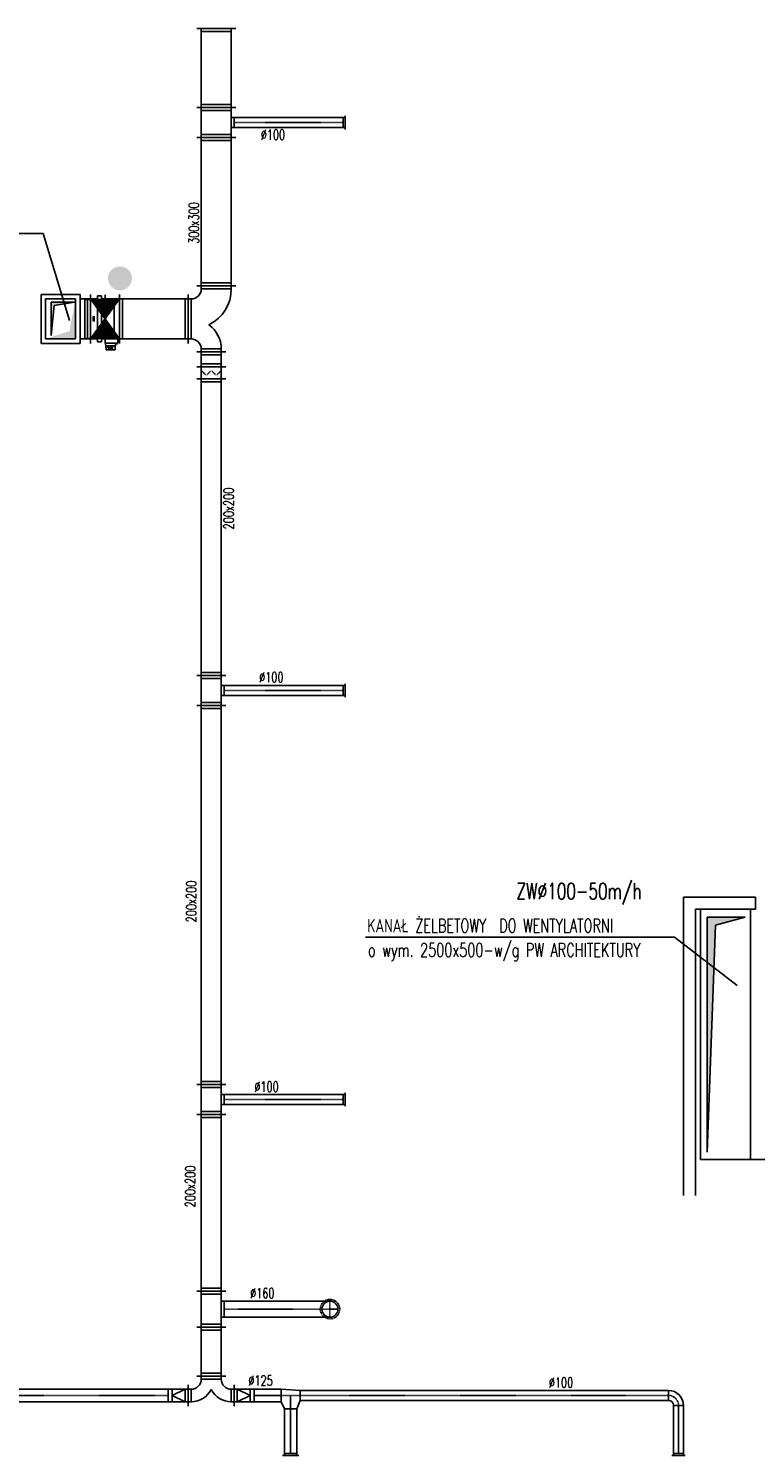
# Model space of a CAD drawing. Extents: x -7228 to 74941, y -112898 to 85621.
# Tile 175 of 256: x 20112 to 20838, y 34816 to 36243. Entities that reach past the tile are written whole.
import ezdxf

# ---------------------------------------------------------------- set-up
doc = ezdxf.new("R2010")
doc.units = 0
doc.linetypes.add('DASHDOT', pattern=[1, 0.5, -0.25, 0, -0.25])
doc.linetypes.add('DASHED', pattern=[0.75, 0.5, -0.25])
doc.layers.get('0').update_dxf_attribs({"color": 101, "linetype": 'CONTINUOUS'})
for name, color, linetype in [('BB-went-opis', 8, 'CONTINUOUS'), ('E35', 6, 'CONTINUOUS'), ('FLUID-W6', 7, 'CONTINUOUS'), ('FLUID-W6-SYM', 7, 'CONTINUOUS'), ('m-went-klapy', 2, 'CONTINUOUS'), ('m-went-nawiew', 152, 'CONTINUOUS'), ('m-went-odnośniki', 255, 'CONTINUOUS'), ('m-went-opis', 86, 'CONTINUOUS'), ('m-went-ppoż', 232, 'CONTINUOUS'), ('m-went-wywiew', 1, 'CONTINUOUS')]:
    doc.layers.add(name, color=color, linetype=linetype)
doc.styles.add('tab-bud$0$ROMANS', font='romans', dxfattribs={"width": 0.7})
doc.linetypes.add('ZIGZAG', pattern='A,0.00254,-5.08,[131,ltypeshp.shx,S=5.08,R=0,X=-5.08,Y=0],-10.16,[131,ltypeshp.shx,S=5.08,R=180,X=5.08,Y=0],-5.08', length=20.32254)

# ---------------------------------------------------------------- blocks, each defined once
blk = doc.blocks.new('*U6877')
at = {"linetype": 'Continuous'}
h = blk.add_hatch(dxfattribs=at)
h.set_pattern_fill('LINE', color=4, scale=5, angle=90, style=0)
h.paths.add_polyline_path([(-145, -200), (145, -200), (-145, 200), (145, 200)])
at = {"color": 4, "linetype": 'DASHED'}
for p, q in [((90.5, 195.5), (-200.5, 195.5)), ((-200.5, -195.5), (-200.5, 195.5)), ((90.5, -195.5), (90.5, 195.5)), ((90.5, -195.5), (-200.5, -195.5))]:
    blk.add_line(p, q, dxfattribs=at)
at = {"color": 1, "linetype": 'Continuous', "lineweight": -2}
for p, q in [((-145, -245), (-145, 245)), ((145, 245), (145, -245)), ((-110, 18), (-126.028, 18)), ((-110, 1), (-126.028, 1)), ((-110, 18), (-114.916, 22.916)), ((-110, 18), (-114.916, 13.084)), ((-110, 1), (-114.916, 5.916)), ((-110, 1), (-114.916, -3.916)), ((-110, -26.5), (-110, 26.776)), ((0, 26.5), (0, -26.776)), ((0, 16), (4.916, 20.916)), ((0, 16), (16.028, 16)), ((0, 16), (4.916, 11.084)), ((0, -1), (4.916, 3.916)), ((-110, -16), (-126.028, -16)), ((-110, -16), (-114.916, -11.084)), ((-110, -16), (-114.916, -20.916)), ((0, -1), (16.028, -1)), ((0, -1), (4.916, -5.916)), ((0, -18), (4.916, -13.084)), ((0, -18), (16.028, -18)), ((0, -18), (4.916, -22.916))]:
    blk.add_line(p, q, dxfattribs=at)
at = {"color": 4, "linetype": 'Continuous'}
for p, q in [((-145, 200), (145, -200)), ((145, 200), (-145, -200)), ((127.5, -200), (1.5, -200)), ((1.5, -200), (1.5, -243)), ((1.5, -243), (127.5, -243)), ((10.5, -310), (4.5, -243)), ((103.082, -270), (6.918, -270)), ((25.079, -285.5), (25.079, -282.5)), ((25.079, -282.5), (31, -282.5)), ((31, -282.5), (31, -270)), ((79, -270), (79, -285.5)), ((105.5, -243), (99.5, -310)), ((117.5, -252), (117.5, -243)), ((119.5, -252), (117.5, -252)), ((119.5, -243), (119.5, -252)), ((127.5, -243), (127.5, -200)), ((99.5, -310), (10.5, -310)), ((79, -285.5), (25.079, -285.5)), ((34.979, -310), (38.326, -285.5)), ((48.5, -302), (48.5, -285.5)), ((61.5, -302), (48.5, -302)), ((61.5, -285.5), (61.5, -302)), ((75.021, -310), (71.674, -285.5))]:
    blk.add_line(p, q, dxfattribs=at)
at = {"color": 0, "linetype": 'ByBlock', "lineweight": -2}
for p, q in [((-145, 200), (-75, 200)), ((-35, 230), (-75, 230)), ((-75, 230), (-75, -230)), ((-35, -230), (-35, 230)), ((-35, 200), (145, 200)), ((-145, -200), (-75, -200)), ((-75, -230), (-35, -230)), ((-35, -200), (145, -200))]:
    blk.add_line(p, q, dxfattribs=at)
blk = doc.blocks.new('*U6878')
at = {"color": 1, "linetype": 'Continuous', "lineweight": -2}
for p, q in [((-343, -245), (-343, 245)), ((343, 245), (343, -245))]:
    blk.add_line(p, q, dxfattribs=at)
at = {"color": 0, "linetype": 'ByBlock', "lineweight": -2}
for p, q in [((-343, 200), (343, 200)), ((-343, -200), (343, -200))]:
    blk.add_line(p, q, dxfattribs=at)
at = {"color": 4, "linetype": 'Continuous'}
for p, q in [((-313, -200), (-313, 200)), ((313, 200), (313, -200))]:
    blk.add_line(p, q, dxfattribs=at)
blk = doc.blocks.new('*U6879')
at = {"color": 1, "linetype": 'Continuous', "lineweight": -2}
for p, q in [((-330, -130), (-330, 260)), ((330, 160), (330, -130)), ((245, -215), (-245, -215))]:
    blk.add_line(p, q, dxfattribs=at)
at = {"color": 0, "linetype": 'ByBlock', "lineweight": -2}
for p, q in [((-330, 215), (-300, 215)), ((330, 115), (300, 115)), ((-330, -85), (-300, -85)), ((330, -85), (300, -85)), ((-200, -215), (-200, -185)), ((200, -215), (200, -185))]:
    blk.add_line(p, q, dxfattribs=at)
at = {"color": 4, "linetype": 'Continuous'}
for p, q in [((-300, -85), (-300, 215)), ((300, 115), (300, -85)), ((200, -185), (-200, -185))]:
    blk.add_line(p, q, dxfattribs=at)
at = {"color": 0, "linetype": 'ByBlock', "lineweight": -2}
for centre, radius, start, end in [((-300, -185), 400, 26.3843, 90), ((300, -185), 300, 90, 143.6639), ((-300, -185), 100, 0, 90), ((300, -185), 100, 90, 180)]:
    blk.add_arc(centre, radius, start, end, dxfattribs=at)
blk = doc.blocks.new('*U6880')
at = {"color": 1, "linetype": 'Continuous', "lineweight": -2}
for p, q in [((-742, -195), (-742, 195)), ((742, 195), (742, -195))]:
    blk.add_line(p, q, dxfattribs=at)
at = {"color": 0, "linetype": 'ByBlock', "lineweight": -2}
for p, q in [((-742, 150), (742, 150)), ((-742, -150), (742, -150))]:
    blk.add_line(p, q, dxfattribs=at)
at = {"color": 4, "linetype": 'Continuous'}
for p, q in [((-712, -150), (-712, 150)), ((712, 150), (712, -150))]:
    blk.add_line(p, q, dxfattribs=at)
blk = doc.blocks.new('*U6881')
at = {"color": 1, "linetype": 'Continuous', "lineweight": -2}
for p, q in [((-75, -145), (-75, 145)), ((75, 145), (75, -145))]:
    blk.add_line(p, q, dxfattribs=at)
at = {"color": 0, "linetype": 'ByBlock', "lineweight": -2}
for p, q in [((-45, 100), (-75, 100)), ((-45, 100), (45, 100)), ((45, 100), (75, 100)), ((-45, -100), (-75, -100)), ((-45, -100), (45, -100)), ((45, -100), (75, -100))]:
    blk.add_line(p, q, dxfattribs=at)
at = {"color": 4, "linetype": 'Continuous'}
for p, q in [((-45, -100), (-45, 100)), ((45, 100), (45, -100))]:
    blk.add_line(p, q, dxfattribs=at)
blk = doc.blocks.new('*U6882')
at = {"color": 1, "linetype": 'Continuous', "lineweight": -2}
for p, q in [((-60, -145), (-60, 145)), ((60, 145), (60, -145))]:
    blk.add_line(p, q, dxfattribs=at)
at = {"color": 0, "linetype": 'ByBlock', "lineweight": -2}
for p, q in [((-60, 100), (60, 100)), ((60, -100), (-60, -100))]:
    blk.add_line(p, q, dxfattribs=at)
at = {"color": 4, "linetype": 'DASHED'}
for p, q in [((0, 75), (-18, 93)), ((0, 25), (-18, 7)), ((0, 75), (18, 57)), ((0, 25), (18, 43)), ((0, -25), (-18, -7)), ((0, -75), (-18, -93)), ((0, -25), (18, -43)), ((0, -75), (18, -57))]:
    blk.add_line(p, q, dxfattribs=at)
at = {"color": 4, "linetype": 'Continuous'}
for points in [[(-4, 75, 8, 8, 1), (4, 75, 8, 8, 1)], [(-4, 25, 8, 8, 1), (4, 25, 8, 8, 1)], [(-4, -25, 8, 8, 1), (4, -25, 8, 8, 1)], [(-4, -75, 8, 8, 1), (4, -75, 8, 8, 1)]]:
    blk.add_lwpolyline(points, format="xyseb", close=True, dxfattribs=at)
blk = doc.blocks.new('*U6883')
at = {"color": 1, "linetype": 'Continuous', "lineweight": -2}
for p, q in [((-1483, -145), (-1483, 145)), ((1483, 145), (1483, -145))]:
    blk.add_line(p, q, dxfattribs=at)
at = {"color": 0, "linetype": 'ByBlock', "lineweight": -2}
for p, q in [((-1483, 100), (1483, 100)), ((-1483, -100), (1483, -100))]:
    blk.add_line(p, q, dxfattribs=at)
at = {"color": 4, "linetype": 'Continuous'}
for p, q in [((-1453, -100), (-1453, 100)), ((1453, 100), (1453, -100))]:
    blk.add_line(p, q, dxfattribs=at)
blk = doc.blocks.new('*U6884')
at = {"color": 1, "linetype": 'Continuous', "lineweight": -2}
for p, q in [((-150, -145), (-150, 145)), ((150, 145), (150, -145)), ((50, -130), (-50, -130))]:
    blk.add_line(p, q, dxfattribs=at)
at = {"color": 0, "linetype": 'ByBlock', "lineweight": -2}
for p, q in [((-150, 100), (150, 100)), ((-150, -100), (150, -100)), ((-50, -100), (-50, -130)), ((50, -130), (50, -100))]:
    blk.add_line(p, q, dxfattribs=at)
at = {"color": 4, "linetype": 'Continuous'}
for p, q in [((-120, -100), (-120, 100)), ((120, 100), (120, -100))]:
    blk.add_line(p, q, dxfattribs=at)
blk = doc.blocks.new('*U6885')
at = {"color": 1, "linetype": 'Continuous', "lineweight": -2}
for p, q in [((-1895, -145), (-1895, 145)), ((1895, 145), (1895, -145))]:
    blk.add_line(p, q, dxfattribs=at)
at = {"color": 0, "linetype": 'ByBlock', "lineweight": -2}
for p, q in [((-1895, 100), (1895, 100)), ((-1895, -100), (1895, -100))]:
    blk.add_line(p, q, dxfattribs=at)
at = {"color": 4, "linetype": 'Continuous'}
for p, q in [((-1865, -100), (-1865, 100)), ((1865, 100), (1865, -100))]:
    blk.add_line(p, q, dxfattribs=at)
blk = doc.blocks.new('*U6886')
at = {"color": 1, "linetype": 'Continuous', "lineweight": -2}
for p, q in [((-150, -145), (-150, 145)), ((150, 145), (150, -145)), ((50, -130), (-50, -130))]:
    blk.add_line(p, q, dxfattribs=at)
at = {"color": 0, "linetype": 'ByBlock', "lineweight": -2}
for p, q in [((-150, 100), (150, 100)), ((-150, -100), (150, -100)), ((-50, -100), (-50, -130)), ((50, -130), (50, -100))]:
    blk.add_line(p, q, dxfattribs=at)
at = {"color": 4, "linetype": 'Continuous'}
for p, q in [((-120, -100), (-120, 100)), ((120, 100), (120, -100))]:
    blk.add_line(p, q, dxfattribs=at)
blk = doc.blocks.new('*U6887')
at = {"color": 1, "linetype": 'Continuous', "lineweight": -2}
for p, q in [((-883, -145), (-883, 145)), ((883, 145), (883, -145))]:
    blk.add_line(p, q, dxfattribs=at)
at = {"color": 0, "linetype": 'ByBlock', "lineweight": -2}
for p, q in [((-883, 100), (883, 100)), ((-883, -100), (883, -100))]:
    blk.add_line(p, q, dxfattribs=at)
at = {"color": 4, "linetype": 'Continuous'}
for p, q in [((-853, -100), (-853, 100)), ((853, 100), (853, -100))]:
    blk.add_line(p, q, dxfattribs=at)
blk = doc.blocks.new('*U6888')
at = {"color": 1, "linetype": 'Continuous', "lineweight": -2}
for p, q in [((-180, -145), (-180, 145)), ((180, 145), (180, -145)), ((80, -130), (-80, -130))]:
    blk.add_line(p, q, dxfattribs=at)
at = {"color": 0, "linetype": 'ByBlock', "lineweight": -2}
for p, q in [((-180, 100), (180, 100)), ((-180, -100), (180, -100)), ((-80, -100), (-80, -130)), ((80, -130), (80, -100))]:
    blk.add_line(p, q, dxfattribs=at)
at = {"color": 4, "linetype": 'Continuous'}
for p, q in [((-150, -100), (-150, 100)), ((150, 100), (150, -100))]:
    blk.add_line(p, q, dxfattribs=at)
blk = doc.blocks.new('*U6889')
at = {"color": 1, "linetype": 'Continuous', "lineweight": -2}
for p, q in [((-245.5, -145), (-245.5, 145)), ((245.5, 145), (245.5, -145))]:
    blk.add_line(p, q, dxfattribs=at)
at = {"color": 0, "linetype": 'ByBlock', "lineweight": -2}
for p, q in [((-245.5, 100), (245.5, 100)), ((-245.5, -100), (245.5, -100))]:
    blk.add_line(p, q, dxfattribs=at)
at = {"color": 4, "linetype": 'Continuous'}
for p, q in [((-215.5, -100), (-215.5, 100)), ((215.5, 100), (215.5, -100))]:
    blk.add_line(p, q, dxfattribs=at)
blk = doc.blocks.new('*U6890')
at = {"color": 1, "linetype": 'Continuous', "lineweight": -2}
for p, q in [((-230, -42.5), (-230, 172.5)), ((230, 172.5), (230, -42.5)), ((145, -127.5), (-145, -127.5))]:
    blk.add_line(p, q, dxfattribs=at)
at = {"color": 0, "linetype": 'ByBlock', "lineweight": -2}
for p, q in [((-230, 127.5), (-200, 127.5)), ((-230, 2.5), (-200, 2.5)), ((230, 127.5), (200, 127.5)), ((230, 2.5), (200, 2.5)), ((-100, -127.5), (-100, -97.5)), ((100, -127.5), (100, -97.5))]:
    blk.add_line(p, q, dxfattribs=at)
at = {"color": 4, "linetype": 'Continuous'}
for p, q in [((-200, 2.5), (-200, 127.5)), ((200, 127.5), (200, 2.5)), ((100, -97.5), (-100, -97.5))]:
    blk.add_line(p, q, dxfattribs=at)
at = {"color": 0, "linetype": 'ByBlock', "lineweight": -2}
for centre, radius, start, end in [((-200, -97.5), 225, 27.26604, 90), ((-200, -97.5), 100, 0, 90), ((200, -97.5), 225, 90, 152.73396), ((200, -97.5), 100, 90, 180)]:
    blk.add_arc(centre, radius, start, end, dxfattribs=at)
blk = doc.blocks.new('*U6891')
at = {"color": 1, "linetype": 'Continuous', "lineweight": -2}
for p, q in [((-100, -107.5), (-100, 107.5)), ((100, 62.5), (100, -62.5))]:
    blk.add_line(p, q, dxfattribs=at)
at = {"color": 0, "linetype": 'ByBlock', "lineweight": -2}
for p, q in [((-100, 62.5), (-70, 62.5)), ((-70, 62.5), (60, 62.5)), ((60, 62.5), (100, 62.5)), ((-100, -62.5), (-70, -62.5)), ((-70, -62.5), (60, -62.5)), ((60, -62.5), (100, -62.5))]:
    blk.add_line(p, q, dxfattribs=at)
at = {"color": 4, "linetype": 'Continuous'}
for p, q in [((-70, -62.5), (-70, 62.5)), ((-70, 62.5), (60, 0)), ((-70, -62.5), (60, 0)), ((60, 62.5), (60, -62.5))]:
    blk.add_line(p, q, dxfattribs=at)
blk = doc.blocks.new('*U6892')
at = {"color": 1, "linetype": 'Continuous', "lineweight": -2}
for p, q in [((-100, -107.5), (-100, 107.5)), ((100, 62.5), (100, -62.5))]:
    blk.add_line(p, q, dxfattribs=at)
at = {"color": 0, "linetype": 'ByBlock', "lineweight": -2}
for p, q in [((-100, 62.5), (-70, 62.5)), ((-70, 62.5), (60, 62.5)), ((60, 62.5), (100, 62.5)), ((-100, -62.5), (-70, -62.5)), ((-70, -62.5), (60, -62.5)), ((60, -62.5), (100, -62.5))]:
    blk.add_line(p, q, dxfattribs=at)
at = {"color": 4, "linetype": 'Continuous'}
for p, q in [((-70, -62.5), (-70, 62.5)), ((-70, 62.5), (60, 0)), ((-70, -62.5), (60, 0)), ((60, 62.5), (60, -62.5))]:
    blk.add_line(p, q, dxfattribs=at)
blk = doc.blocks.new('*U6893')
at = {"color": 1, "linetype": 'Continuous', "lineweight": -2}
for p, q in [((-1667.5, -62.5), (-1667.5, 62.5)), ((1667.5, 62.5), (1667.5, -62.5))]:
    blk.add_line(p, q, dxfattribs=at)
at = {"color": 0, "linetype": 'ByBlock', "lineweight": -2}
for p, q in [((-1667.5, 62.5), (1667.5, 62.5)), ((-1667.5, -62.5), (1667.5, -62.5))]:
    blk.add_line(p, q, dxfattribs=at)
at = {"layer": 'FLUID-W6-SYM', "color": 2, "linetype": 'DASHDOT'}
blk.add_line((-1667.5, 0), (1667.5, 0), dxfattribs=at)
blk = doc.blocks.new('*U6905')
at = {"color": 1, "linetype": 'Continuous', "lineweight": -2}
for p, q in [((-135, -62.5), (-135, 62.5)), ((135, 62.5), (135, -62.5))]:
    blk.add_line(p, q, dxfattribs=at)
at = {"color": 0, "linetype": 'ByBlock', "lineweight": -2}
for p, q in [((-135, 62.5), (135, 62.5)), ((-135, -62.5), (135, -62.5))]:
    blk.add_line(p, q, dxfattribs=at)
at = {"layer": 'FLUID-W6-SYM', "color": 2, "linetype": 'DASHDOT'}
blk.add_line((-135, 0), (135, 0), dxfattribs=at)
blk = doc.blocks.new('*U6906')
at = {"color": 0, "linetype": 'ByBlock', "lineweight": -2}
for p, q in [((-93.75, 50), (-62.5, 132.5)), ((93.75, 62.5), (62.5, 132.5)), ((93.75, -62.5), (-93.75, -50))]:
    blk.add_line(p, q, dxfattribs=at)
at = {"color": 1, "linetype": 'Continuous', "lineweight": -2}
for p, q in [((-93.75, -50), (-93.75, 50)), ((-62.5, 132.5), (62.5, 132.5)), ((93.75, 62.5), (93.75, -62.5))]:
    blk.add_line(p, q, dxfattribs=at)
at = {"layer": 'FLUID-W6-SYM', "color": 2, "linetype": 'DASHDOT'}
for p, q in [((-93.75, 0), (93.75, 0)), ((0, 0), (0, 132.5))]:
    blk.add_line(p, q, dxfattribs=at)
blk = doc.blocks.new('*U6907')
at = {"color": 1, "linetype": 'Continuous', "lineweight": -2}
for p, q in [((-1841, -50), (-1841, 50)), ((1841, 50), (1841, -50))]:
    blk.add_line(p, q, dxfattribs=at)
at = {"color": 0, "linetype": 'ByBlock', "lineweight": -2}
for p, q in [((-1841, 50), (1841, 50)), ((-1841, -50), (1841, -50))]:
    blk.add_line(p, q, dxfattribs=at)
at = {"layer": 'FLUID-W6-SYM', "color": 2, "linetype": 'DASHDOT'}
blk.add_line((-1841, 0), (1841, 0), dxfattribs=at)
blk = doc.blocks.new('*U6908')
at = {"color": 1, "linetype": 'Continuous', "lineweight": -2}
for p, q in [((75, 75), (75, -25)), ((25, -75), (-75, -75))]:
    blk.add_line(p, q, dxfattribs=at)
at = {"color": 0, "linetype": 'ByBlock', "lineweight": -2}
for radius in [150, 50]:
    blk.add_arc((75, -75), radius, 90, 180, dxfattribs=at)
at = {"layer": 'FLUID-W6-SYM', "color": 2, "linetype": 'DASHDOT'}
blk.add_arc((75, -75), 100, 90, 180, dxfattribs=at)
blk = doc.blocks.new('*U6909')
at = {"color": 1, "linetype": 'Continuous', "lineweight": -2}
for p, q in [((-240, -50), (-240, 50)), ((240, 50), (240, -50))]:
    blk.add_line(p, q, dxfattribs=at)
at = {"color": 0, "linetype": 'ByBlock', "lineweight": -2}
for p, q in [((-240, 50), (240, 50)), ((-240, -50), (240, -50))]:
    blk.add_line(p, q, dxfattribs=at)
at = {"layer": 'FLUID-W6-SYM', "color": 2, "linetype": 'DASHDOT'}
blk.add_line((-240, 0), (240, 0), dxfattribs=at)
blk = doc.blocks.new('*U6910')
at = {"color": 0, "linetype": 'ByBlock', "lineweight": -2}
blk.add_line((-67.5, 20), (67.5, 20), dxfattribs=at)
at = {"color": 4, "linetype": 'Continuous'}
for p, q in [((-50, 0), (-50, 20)), ((50, 0), (50, 20))]:
    blk.add_line(p, q, dxfattribs=at)
at = {"color": 1, "linetype": 'Continuous', "lineweight": -2}
blk.add_line((50, 0), (-50, 0), dxfattribs=at)
blk = doc.blocks.new('*U6911')
at = {"color": 1, "linetype": 'Continuous', "lineweight": -2}
for p, q in [((-223.5, -62.5), (-223.5, 62.5)), ((223.5, 62.5), (223.5, -62.5))]:
    blk.add_line(p, q, dxfattribs=at)
at = {"color": 0, "linetype": 'ByBlock', "lineweight": -2}
for p, q in [((-223.5, 62.5), (223.5, 62.5)), ((-223.5, -62.5), (223.5, -62.5))]:
    blk.add_line(p, q, dxfattribs=at)
at = {"layer": 'FLUID-W6-SYM', "color": 2, "linetype": 'DASHDOT'}
blk.add_line((-223.5, 0), (223.5, 0), dxfattribs=at)
blk = doc.blocks.new('*U6912')
at = {"color": 0, "linetype": 'ByBlock', "lineweight": -2}
blk.add_line((-80, 20), (80, 20), dxfattribs=at)
at = {"color": 4, "linetype": 'Continuous'}
for p, q in [((-62.5, 0), (-62.5, 20)), ((62.5, 0), (62.5, 20))]:
    blk.add_line(p, q, dxfattribs=at)
at = {"color": 1, "linetype": 'Continuous', "lineweight": -2}
blk.add_line((62.5, 0), (-62.5, 0), dxfattribs=at)
blk = doc.blocks.new('*U6913')
at = {"color": 4, "linetype": 'DASHED'}
blk.add_circle((0, 0), 97.5, dxfattribs=at)
at = {"color": 0, "linetype": 'ByBlock', "lineweight": -2}
blk.add_circle((0, 0), 80, dxfattribs=at)
blk = doc.blocks.new('*U6914')
at = {"color": 1, "linetype": 'Continuous', "lineweight": -2}
blk.add_line((0, -80), (0, 80), dxfattribs=at)
at = {"color": 4, "linetype": 'DASHED', "lineweight": -2}
blk.add_arc((1057, 0), 80, 89.9875, 269.9875, dxfattribs=at)
at = {"color": 0, "lineweight": -2}
blk.add_arc((1057, 0), 80, 269.9875, 89.9875, dxfattribs=at)
at = {"color": 1, "linetype": 'ZIGZAG', "lineweight": -2, "ltscale": 0.4}
for points in [[(1057, 80), (0, 80)], [(1057, -80), (0, -80)]]:
    blk.add_spline(points, degree=3, dxfattribs=at)
at = {"layer": 'FLUID-W6-SYM', "color": 2, "linetype": 'DASHDOT'}
for p, q in [((1057, 80), (1057, -80)), ((1057, 0), (1137, 0))]:
    blk.add_line(p, q, dxfattribs=at)
at = {"layer": 'FLUID-W6-SYM', "color": 2, "linetype": 'DASHDOT', "start_tangent": (-1, 0.000218), "end_tangent": (-1, 0)}
blk.add_spline([(1057, 0), (0, 0)], degree=3, dxfattribs=at)
blk = doc.blocks.new('*U6915')
at = {"color": 1, "linetype": 'Continuous', "lineweight": -2}
for p, q in [((-594.5, -50), (-594.5, 50)), ((594.5, 50), (594.5, -50))]:
    blk.add_line(p, q, dxfattribs=at)
at = {"color": 0, "linetype": 'ByBlock', "lineweight": -2}
for p, q in [((-594.5, 50), (594.5, 50)), ((-594.5, -50), (594.5, -50))]:
    blk.add_line(p, q, dxfattribs=at)
at = {"layer": 'FLUID-W6-SYM', "color": 2, "linetype": 'DASHDOT'}
blk.add_line((-594.5, 0), (594.5, 0), dxfattribs=at)
blk = doc.blocks.new('*U6916')
at = {"color": 0, "linetype": 'ByBlock', "lineweight": -2}
blk.add_line((-67.5, 20), (67.5, 20), dxfattribs=at)
at = {"color": 4, "linetype": 'Continuous'}
for p, q in [((-50, 0), (-50, 20)), ((50, 0), (50, 20))]:
    blk.add_line(p, q, dxfattribs=at)
at = {"color": 1, "linetype": 'Continuous', "lineweight": -2}
blk.add_line((50, 0), (-50, 0), dxfattribs=at)
blk = doc.blocks.new('*U6917')
at = {"color": 1, "linetype": 'Continuous', "lineweight": -2}
for p, q in [((-594.5, -50), (-594.5, 50)), ((594.5, 50), (594.5, -50))]:
    blk.add_line(p, q, dxfattribs=at)
at = {"color": 0, "linetype": 'ByBlock', "lineweight": -2}
for p, q in [((-594.5, 50), (594.5, 50)), ((-594.5, -50), (594.5, -50))]:
    blk.add_line(p, q, dxfattribs=at)
at = {"layer": 'FLUID-W6-SYM', "color": 2, "linetype": 'DASHDOT'}
blk.add_line((-594.5, 0), (594.5, 0), dxfattribs=at)
blk = doc.blocks.new('*U6918')
at = {"color": 0, "linetype": 'ByBlock', "lineweight": -2}
blk.add_line((-67.5, 20), (67.5, 20), dxfattribs=at)
at = {"color": 4, "linetype": 'Continuous'}
for p, q in [((-50, 0), (-50, 20)), ((50, 0), (50, 20))]:
    blk.add_line(p, q, dxfattribs=at)
at = {"color": 1, "linetype": 'Continuous', "lineweight": -2}
blk.add_line((50, 0), (-50, 0), dxfattribs=at)
blk = doc.blocks.new('*U6919')
at = {"color": 1, "linetype": 'Continuous', "lineweight": -2}
for p, q in [((-150, -195), (-150, 195)), ((150, 195), (150, -195)), ((50, -180), (-50, -180))]:
    blk.add_line(p, q, dxfattribs=at)
at = {"color": 0, "linetype": 'ByBlock', "lineweight": -2}
for p, q in [((-150, 150), (150, 150)), ((-150, -150), (150, -150)), ((-50, -180), (-50, -150)), ((50, -150), (50, -180))]:
    blk.add_line(p, q, dxfattribs=at)
at = {"color": 4, "linetype": 'Continuous'}
for p, q in [((-120, -150), (-120, 150)), ((120, 150), (120, -150))]:
    blk.add_line(p, q, dxfattribs=at)
blk = doc.blocks.new('*U6920')
at = {"color": 1, "linetype": 'Continuous', "lineweight": -2}
for p, q in [((-395.5, -195), (-395.5, 195)), ((395.5, 195), (395.5, -195))]:
    blk.add_line(p, q, dxfattribs=at)
at = {"color": 0, "linetype": 'ByBlock', "lineweight": -2}
for p, q in [((-395.5, 150), (395.5, 150)), ((-395.5, -150), (395.5, -150))]:
    blk.add_line(p, q, dxfattribs=at)
at = {"color": 4, "linetype": 'Continuous'}
for p, q in [((-365.5, -150), (-365.5, 150)), ((365.5, 150), (365.5, -150))]:
    blk.add_line(p, q, dxfattribs=at)
blk = doc.blocks.new('*U6924')
at = {"color": 1, "linetype": 'Continuous', "lineweight": -2}
for p, q in [((-544.5, -50), (-544.5, 50)), ((544.5, 50), (544.5, -50))]:
    blk.add_line(p, q, dxfattribs=at)
at = {"color": 0, "linetype": 'ByBlock', "lineweight": -2}
for p, q in [((-544.5, 50), (544.5, 50)), ((-544.5, -50), (544.5, -50))]:
    blk.add_line(p, q, dxfattribs=at)
at = {"layer": 'FLUID-W6-SYM', "color": 2, "linetype": 'DASHDOT'}
blk.add_line((-544.5, 0), (544.5, 0), dxfattribs=at)
blk = doc.blocks.new('*U6925')
at = {"color": 0, "linetype": 'ByBlock', "lineweight": -2}
blk.add_line((-67.5, 20), (67.5, 20), dxfattribs=at)
at = {"color": 4, "linetype": 'Continuous'}
for p, q in [((-50, 0), (-50, 20)), ((50, 0), (50, 20))]:
    blk.add_line(p, q, dxfattribs=at)
at = {"color": 1, "linetype": 'Continuous', "lineweight": -2}
blk.add_line((50, 0), (-50, 0), dxfattribs=at)
blk = doc.blocks.new('*U6971')
at = {"color": 1, "linetype": 'Continuous', "lineweight": -2}
blk.add_line((-235, -245), (-235, 245), dxfattribs=at)
at = {"color": 0, "linetype": 'ByBlock', "lineweight": -2}
for p, q in [((-235, 200), (-130, 200)), ((-85, -200), (-85, 200)), ((-85, 200), (215, 200)), ((215, 200), (215, -200)), ((-235, -200), (-130, -200)), ((215, -200), (-85, -200))]:
    blk.add_line(p, q, dxfattribs=at)
at = {"color": 4, "linetype": 'Continuous'}
for p, q in [((-205, -200), (-205, 200)), ((-130, -245), (-130, 245)), ((-130, 245), (260, 245)), ((260, 245), (260, -245)), ((260, -245), (-130, -245))]:
    blk.add_line(p, q, dxfattribs=at)
at = {"color": 0, "linetype": 'ByBlock'}
blk.add_solid([(-85, 200), (215, 200), (-85, -200), (-25, 120)], dxfattribs=at)
blk = doc.blocks.new('A$C38133200')
at = {"layer": 'm-went-klapy', "ltscale": 2}
blk.add_hatch(color=256, dxfattribs=at).paths.add_polyline_path([(-12, 0, 1), (12, 0, 1)])
blk = doc.blocks.new('A$C178657CD')
at = {"layer": 'BB-went-opis'}
blk.add_blockref('A$C38133200', (-0.7, 0.3), dxfattribs=at)
blk = doc.blocks.new('A$C57440DA0')
at = {"layer": 'm-went-nawiew'}
blk.add_hatch(color=256, dxfattribs=at).paths.add_polyline_path([(2550, -4369.6), (2579.6, -4361.7), (2541.7, -4361.7), (2541.7, -4596.8)])
at = {"layer": 'm-went-wywiew'}
blk.add_hatch(color=256, dxfattribs=at).paths.add_polyline_path([(1886.2, -3780.1), (1889.3, -3750), (1909.4, -3746.7), (1886.2, -3746.7)])
at = {"layer": 'm-went-nawiew', "color": 9}
for p, q in [((2518, -4341.8), (2518, -4640)), ((2590, -4341.8), (2518, -4341.8)), ((2530, -4353.8), (2530, -4640)), ((2530, -4353.8), (2590, -4353.8))]:
    blk.add_line(p, q, dxfattribs=at)
at = {"layer": 'm-went-nawiew'}
for p, q in [((2590, -4353.8), (2590, -4341.8)), ((2585, -4353.8), (2535, -4353.8)), ((2535, -4353.8), (2535, -4604)), ((2541.7, -4596.8), (2541.7, -4361.7)), ((2541.7, -4361.7), (2579.6, -4361.7)), ((2579.6, -4361.7), (2550, -4369.6)), ((2585, -4604), (2585, -4353.8)), ((2550, -4369.6), (2541.7, -4596.8)), ((2535, -4604), (2585, -4604)), ((2585, -4604), (2634.5, -4604))]:
    blk.add_line(p, q, dxfattribs=at)
at = {"layer": 'm-went-odnośniki'}
for p, q in [((1658, -3678), (1878.2, -3678)), ((1904.5, -3765.1), (1878.2, -3678)), ((2200.4, -4381.7), (2509, -4381.7)), ((2509, -4381.7), (2571.7, -4429.9))]:
    blk.add_line(p, q, dxfattribs=at)
at = {"layer": 'm-went-ppoż', "lineweight": -3}
for p, q in [((1940, -3739.5), (1940, -3763.2)), ((1940, -3763.5), (1940, -3787.2))]:
    blk.add_line(p, q, dxfattribs=at)
at = {"layer": 'm-went-wywiew'}
for p, q in [((1886.2, -3780.1), (1886.2, -3746.7)), ((1886.2, -3746.7), (1909.4, -3746.7)), ((1889.3, -3750), (1886.2, -3780.1)), ((1909.4, -3746.7), (1889.3, -3750))]:
    blk.add_line(p, q, dxfattribs=at)
blk.add_blockref('A$C178657CD', (1955.6, -3723.2, -3630))
at = {"layer": 'FLUID-W6', "color": 1, "linetype": 'Continuous'}
for name, p, xscale, yscale, zscale, rotation in [('*U6920', (2051.1, -3512.6), 0.1, 0.1, 0.1, 89.99999999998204), ('*U6919', (2051.1, -3567.1), 0.1000000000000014, 0.1000000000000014, 0.1, 89.99999999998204), ('*U6924', (2123.6, -3567.1), 0.1, 0.1, 0.1, 359.9999999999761), ('*U6925', (2178, -3567.1), 0.1, 0.1, 0.1, 269.9999999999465), ('*U6880', (2051.1, -3656.3), 0.1, 0.1, 0.1, 89.99999999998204), ('*U6879', (2044.6, -3763.5), 0.1, 0.1, 0.1, 269.9999999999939), ('*U6971', (1902, -3763.5), 0.1, 0.1, 0.1, 179.9999999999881), ('*U6881', (2046.1, -3804), 0.1, 0.1, 0.1, 269.9999999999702), ('*U6882', (2046.1, -3817.5), 0.1, 0.1, 0.1, 269.9999999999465), ('*U6883', (2046.1, -3971.8), 0.1, 0.1, 0.1, 269.9999999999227), ('*U6884', (2046.1, -4135.1), 0.09999999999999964, 0.09999999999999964, 0.1, 89.99999999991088), ('*U6917', (2118.6, -4135.1), 0.1, 0.1, 0.1, 359.999999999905), ('*U6918', (2178, -4135.1), 0.1, 0.1, 0.1, 269.9999999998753), ('*U6885', (2046.1, -4339.6), 0.1, 0.1, 0.1, 269.999999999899), ('*U6886', (2046.1, -4544.1), 0.09999999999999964, 0.09999999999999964, 0.1, 89.9999999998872), ('*U6916', (2178, -4544.1), 0.1, 0.1, 0.1, 269.9999999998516), ('*U6915', (2118.6, -4544.1), 0.1, 0.1, 0.1, 359.9999999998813), ('*U6887', (2046.1, -4647.4), 0.1, 0.1, 0.1, 269.9999999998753), ('*U6888', (2046.1, -4753.7), 0.09999999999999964, 0.09999999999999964, 0.1, 89.99999999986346), ('*U6914', (2059.1, -4753.7), 0.1, 0.1, 0.1, 359.9999999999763), ('*U6889', (2046.1, -4796.2), 0.1, 0.1, 0.1, 269.9999999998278), ('*U6890', (2046.1, -4833.5, -3630), 0.1, 0.09999999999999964, 0.09999999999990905, 179.9999999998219), ('*U6893', (1836.4, -4840), 0.1, 0.1, 0.1, 179.9999999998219), ('*U6892', (2013.1, -4840), 0.1, 0.1, 0.1, 179.9999999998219), ('*U6891', (2079.1, -4840), 0.1, 0.1, 0.1, 359.99999999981), ('*U6905', (2102.6, -4840), 0.1, 0.1, 0.1, 359.9999999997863), ('*U6906', (2125.5, -4840), 0.1000000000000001, 0.1, 0.1, 179.9999999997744), ('*U6907', (2319, -4840), 0.1, 0.1, 0.1, 359.9999999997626), ('*U6908', (2510.6, -4842.5), 0.1, 0.1, 0.1, 269.9999999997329), ('*U6909', (2513.1, -4874), 0.1, 0.1, 0.1, 269.9999999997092), ('*U6911', (2125.5, -4875.6), 0.1, 0.1, 0.1, 269.9999999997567), ('*U6912', (2125.5, -4897.9), 0.1, 0.1, 0.1, 179.999999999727), ('*U6910', (2513.1, -4898), 0.1, 0.1, 0.1, 179.9999999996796)]:
    blk.add_blockref(name, p, dxfattribs=dict(at, xscale=xscale, yscale=yscale, zscale=zscale, rotation=rotation))
at = {"layer": 'FLUID-W6', "color": 1, "linetype": 'Continuous', "zscale": 0.1}
for name, p, xscale, yscale in [('*U6877', (1940, -3763.5), 0.1000000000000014, 0.1), ('*U6878', (1988.8, -3763.5), 0.1, 0.1), ('*U6913', (2164.8, -4753.7), 0.1000000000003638, 0.1000000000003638)]:
    blk.add_blockref(name, p, dxfattribs=dict(at, xscale=xscale, yscale=yscale))
at = {"layer": 'm-went-opis', "style": 'tab-bud$0$ROMANS', "width": 0.7}
for s, height, rotation, p in [('%%c100', 10.11, 360, (2095.7, -3584.2, 0)), ('300x300', 10.11, 90, (2033.8, -3688.3)), ('200x200', 10.11, 90, (2068.6, -3973.8)), ('%%c100', 10.11, 360, (2094.1, -4126.7, 0)), ('200x200', 10.11, 90, (2031.2, -4366.8)), ('ZW%%c100-50m/h', 15.974, 359.9414, (2351.2, -4343.6)), ('KANAŁ ŻELBETOWY  DO WENTYLATORNI', 13.446, 0, (2202.1, -4376.9)), ('o wym. 2500x500-w/g PW ARCHITEKTURY', 13.446, 0, (2202.8, -4401.2)), ('%%c100', 10.11, 360, (2089.2, -4536.3, 0)), ('200x200', 10.11, 90, (2030.2, -4651.8)), ('%%c160', 10.11, 360, (2085.1, -4742.7)), ('%%c125', 10.11, 360, (2083.2, -4830.2)), ('%%c100', 10.11, 360, (2383.6, -4832.1))]:
    blk.add_text(s, height=height, rotation=rotation, dxfattribs=at).set_placement(p)

msp = doc.modelspace()

# ---------------------------------------------------------------- block references
at = {"layer": 'E35'}
msp.add_blockref('A$C57440DA0', (18248.5, 39716.472), dxfattribs=at)

doc.saveas('drawing.dxf')
